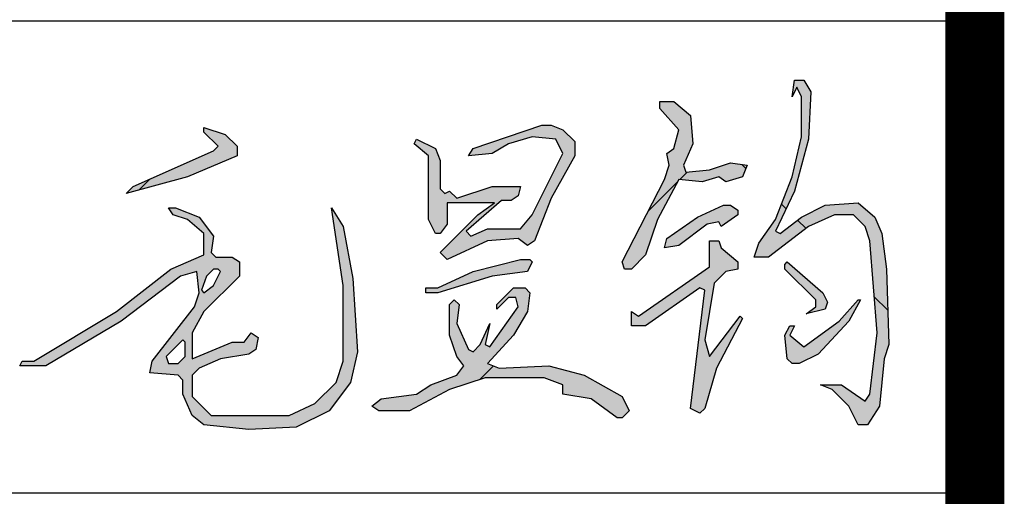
# Model space of a CAD drawing. Extents: x 687841 to 771941, y 252015 to 732780.
# Tile 83 of 98: x 769323 to 770991, y 654059 to 654867. Entities that reach past the tile are written whole.
import ezdxf

# ---------------------------------------------------------------- set-up
doc = ezdxf.new("R2010")
doc.units = 0
doc.header["$LTSCALE"] = 1000
doc.header["$MEASUREMENT"] = 0
doc.layers.get('0').update_dxf_attribs({"linetype": 'CONTINUOUS'})
doc.layers.add('PUB_TITLE', color=4, linetype='CONTINUOUS')

# ---------------------------------------------------------------- blocks, each defined once
blk = doc.blocks.new('毛昱钧')
at = {"linetype": 'Continuous'}
h = blk.add_hatch(dxfattribs=at)
h.set_pattern_fill('ANSI38', color=256, scale=100)
h.set_pattern_definition([(45, (0, 0), (-112.2532015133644, 112.2532015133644), []), (135, (0, 0), (-336.7596045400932, 112.2532015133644), [396.875, -238.125])])
h.paths.add_polyline_path([(86.00000000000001, 53), (94.99999999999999, 57), (107, 58.99999999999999), (110, 61.00000000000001), (111, 65.99999999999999), (108, 68), (105, 64), (100, 64), (83, 57), (83, 68), (88, 77), (103, 92), (103, 98), (100, 100), (93, 100), (91, 102), (92, 109), (86, 117), (76, 121), (73, 121), (75, 118), (81, 116), (88, 110), (88, 101), (74, 95), (51, 77), (16, 56), (11, 56), (10, 54), (21, 54), (53, 73), (78, 92), (85, 94), (86, 85), (84, 79), (66, 56), (65, 51), (77, 50), (79, 48), (79, 42), (83, 33), (88, 29), (107, 27), (127, 28), (141, 35), (150, 47), (153, 60), (151, 91), (147, 113), (142, 121), (147, 88), (147, 56), (144, 47), (135, 38), (124, 33), (91, 33), (83, 41), (83, 50)])
h.paths.add_polyline_path([(77, 55), (73, 55), (72, 58), (79, 65), (80, 64), (80, 58)], flags=16)
h.paths.add_polyline_path([(87.99999999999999, 85), (86.99999999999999, 86.00000000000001), (89.00000000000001, 92), (92, 95), (94, 95), (95, 94), (92, 88)], flags=16)
h.paths.add_polyline_path([(102, 143), (102, 147), (97, 152), (88, 155), (88, 153), (94, 147), (92, 145), (58, 130), (55, 127), (81, 134)])
h.paths.add_polyline_path([(222, 112), (208, 112), (201, 109), (199, 111), (214, 124), (218, 124), (221, 126), (222, 130), (210, 130), (195, 125), (192, 128), (190, 127), (188, 129), (188, 141), (186, 146), (178, 150), (177, 148), (183, 143), (183, 116), (186, 110), (188, 110), (191, 114), (191, 123), (211, 123), (204, 118), (188, 102), (191, 99), (208, 107), (221, 108), (225, 105), (228, 107), (235, 125), (245, 143), (245, 149), (240, 154), (235, 156), (231, 156), (202, 146), (200, 143), (210, 144), (217, 148), (227, 151), (237, 150), (240, 144), (227, 118)])
h.paths.add_polyline_path([(225, 94.00000000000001), (227, 98), (226, 99), (222, 99), (202, 94), (187, 87), (182, 87), (182, 85), (187, 85), (210, 92)])
h.paths.add_polyline_path([(221, 79.00000000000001), (209, 62), (207, 63), (209, 72), (205, 63), (202, 60), (200, 61), (195, 72), (196, 80), (194, 82), (192, 80), (192, 67), (195, 58), (198, 54), (195, 50), (184, 46), (178, 42), (163, 40), (159, 37), (162, 35), (175, 35), (192, 44), (207, 49), (232, 49), (240, 46), (240, 42), (252, 40), (263, 32), (265, 32), (268, 35), (265, 41), (249, 50), (234, 54), (213, 53), (208, 55), (219, 67), (225, 77), (226, 85), (224, 87), (219, 87), (212, 80), (212, 78), (217, 83), (220, 83)])
h.paths.add_polyline_path([(280, 116), (289, 133), (299, 132), (306, 134), (309, 132), (316, 134), (318, 139), (311, 140), (302, 137), (292, 136), (291, 139), (295, 148), (294, 160), (287, 166), (283, 166), (281, 166), (281, 163), (289, 154), (287, 146), (284, 144), (285, 139), (283, 133), (265, 98), (266, 95), (269, 95), (275, 101)])
h.paths.add_polyline_path([(284, 108), (283, 104), (289, 105), (301, 114), (306, 115), (307, 113), (314, 118), (314, 120), (311, 122), (308, 122), (297, 117)], flags=17)
h.paths.add_polyline_path([(298, 87), (300, 86), (294, 36), (298, 34), (300, 36), (305, 53), (316, 74), (315, 75), (302, 58), (300, 65), (304, 89), (309, 94), (314, 95), (314, 98), (307, 104), (306, 107), (302, 107), (302, 96), (272, 75), (269, 77), (269, 71), (275, 71)])
h.paths.add_polyline_path([(332, 110), (330, 111), (338, 128), (344, 150), (345, 170), (342, 175), (338, 175), (337, 168), (339, 172), (341, 168), (341, 151), (337, 134), (330, 116), (323, 106), (321, 100), (327, 100), (344, 113), (355, 118), (363, 118), (368, 113), (370, 107), (373, 68), (370, 42), (368, 39), (358, 46), (349, 46), (354, 44), (361, 37), (365, 29), (369, 29), (374, 37), (376, 57), (378, 63), (377, 95), (375, 110), (372, 117), (365, 123), (351, 122), (341, 117)])
h.paths.add_polyline_path([(347, 82.00000000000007), (346.9999999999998, 78.99999999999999), (343.0000000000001, 76.00000000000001), (351, 78), (352, 81), (350, 85), (335, 98), (334, 97), (334, 95)], flags=17)
h.paths.add_polyline_path([(342, 62), (336, 67), (338, 71), (336, 71), (334, 67), (335, 57), (337, 55), (340, 55), (348, 59), (361, 73), (366, 82), (365, 82), (357, 73)], flags=17)
h = blk.add_hatch(color=256, dxfattribs=at)
h.dxf.hatch_style = 1
h.paths.add_polyline_path([(88, 101), (74, 95), (51, 77), (16, 56), (11, 56), (10, 54), (21, 54), (53, 73), (78, 92), (85, 94), (86, 85), (84, 79), (66, 56), (65, 51), (77, 50), (79, 48), (79, 42), (83, 33), (88, 29), (107, 27), (127, 28), (141, 35), (150, 47), (153, 60), (151, 91), (147, 113), (142, 121), (147, 88), (147, 56), (144, 47), (135, 38), (124, 33), (91, 33), (83, 41), (83, 50), (86, 53), (95, 57), (107, 59), (110, 61), (111, 66), (108, 68), (105, 64), (100, 64), (83, 57), (83, 68), (88, 77), (103, 92), (103, 98), (100, 100), (93, 100), (91, 102), (92, 109), (86, 117), (76, 121), (73, 121), (75, 118), (81, 116), (88, 110)])
h.paths.add_polyline_path([(92, 95), (94, 95), (95, 94), (92, 88), (88, 85), (87, 86), (89, 92)], flags=16)
h.paths.add_polyline_path([(79, 65), (80, 64), (80, 58), (77, 55), (73, 55), (72, 58)], flags=16)
h.paths.add_polyline_path([(57.99999999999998, 130), (55, 127), (80.99999999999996, 133.9999999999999), (102, 143), (102, 147), (97, 152), (88, 155), (88, 153), (94, 147), (92, 145)])
h.paths.add_polyline_path([(200, 61), (195, 72), (196, 80), (194, 82), (192, 80), (192, 67), (195, 58), (198, 54), (195, 50), (184, 46), (178, 42), (163, 40), (159, 37), (162, 35), (175, 35), (192, 44), (207, 49), (232, 49), (240, 46), (240, 42), (252, 40), (263, 32), (265, 32), (268, 35), (265, 41), (249, 50), (234, 54), (213, 53), (208, 55), (219, 67), (225, 77), (226, 85), (224, 87), (219, 87), (212, 80), (212, 78), (217, 83), (220, 83), (221, 79), (209, 62), (207, 63), (209, 72), (205, 63), (202, 60)])
h.paths.add_polyline_path([(210, 92), (225, 93.99999999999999), (227, 97.99999999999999), (226, 99), (222, 99), (202, 94), (187, 87), (182, 87), (182, 85), (187, 85)])
h.paths.add_polyline_path([(201, 109), (199, 111), (214, 124), (218, 124), (221, 126), (222, 130), (210, 130), (195, 125), (192, 128), (190, 127), (188, 129), (188, 141), (186, 146), (178, 150), (177, 148), (183, 143), (183, 116), (186, 110), (188, 110), (191, 114), (191, 123), (211, 123), (204, 118), (188, 102), (191, 99), (208, 107), (221, 108), (225, 105), (228, 107), (235, 125), (245, 143), (245, 149), (240, 154), (235, 156), (231, 156), (202, 146), (200, 143), (210, 144), (217, 148), (227, 151), (237, 150), (240, 144), (227, 118), (222, 112), (208, 112)])
h.paths.add_polyline_path([(289, 133), (299, 132), (306, 134), (309, 132), (316, 134), (318, 139), (311, 140), (302, 137), (292, 136), (291, 139), (295, 148), (294, 160), (287, 166), (283, 166), (281, 166), (281, 163), (289, 154), (287, 146), (284, 144), (285, 139), (283, 133), (265, 98), (266, 95), (269, 95), (275, 101), (280, 116)])
h.paths.add_polyline_path([(301, 114), (306, 115), (307, 113), (314, 118), (314, 120), (311, 122), (308, 122), (297, 117), (284, 108), (283, 104), (289, 105)], flags=17)
h.paths.add_polyline_path([(302, 96), (272, 75), (269, 77), (269, 71), (275, 71), (298, 87), (300, 86), (294, 36), (298, 34), (300, 36), (305, 53), (316, 74), (315, 75), (302, 58), (300, 65), (304, 89), (309, 94), (314, 95), (314, 98), (307, 104), (306, 107), (302, 107)])
h.paths.add_polyline_path([(335, 97.99999999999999), (334, 97), (334, 95), (347, 82), (347, 79), (343, 76), (351, 78), (352, 81), (350, 85)], flags=17)
h.paths.add_polyline_path([(361.0000000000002, 73.00000000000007), (366.0000000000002, 82), (365, 82), (357, 73), (342, 62), (336, 67), (338, 71), (336, 71), (334, 67), (335, 57), (337, 55), (340, 55), (348, 59)], flags=17)
h.paths.add_polyline_path([(344, 113), (354.9999999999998, 118), (363.0000000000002, 118), (368, 113), (370, 107.0000000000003), (373, 67.99999999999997), (370, 41.99999999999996), (368, 39.00000000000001), (358, 46), (349, 46), (354, 44), (361, 37), (365, 29), (369, 29), (374, 37), (376, 57), (378, 63), (377, 95), (375, 110), (372, 117), (365, 123), (351, 122), (341, 117), (332, 110), (330, 111), (338, 128), (344, 150), (345, 170), (342, 175), (338, 175), (337, 168), (339, 172), (341, 168), (341, 151), (337, 134), (330, 116), (323, 106), (321, 100), (327, 100)])
for points in [[(338, 175), (342, 175), (345, 170), (344, 150), (338, 128), (330, 111), (332, 110), (341, 117), (351, 122), (365, 123), (372, 117), (375, 110), (377, 95), (378, 63), (376, 57), (374, 37), (369, 29), (365, 29), (361, 37), (354, 44), (349, 46), (358, 46), (368, 39), (370, 42), (373, 68), (370, 107), (368, 113), (363, 118), (355, 118), (344, 113), (327, 100), (321, 100), (323, 106), (330, 116), (337, 134), (341, 151), (341, 168), (339, 172), (337, 168), (338, 175)], [(281, 166), (283, 166), (287, 166), (294, 160), (295, 148), (291, 139), (292, 136), (302, 137), (311, 140), (318, 139), (316, 134), (309, 132), (306, 134), (299, 132), (289, 133), (280, 116), (275, 101), (269, 95), (266, 95), (265, 98), (283, 133), (285, 139), (284, 144), (287, 146), (289, 154), (281, 163), (281, 166)], [(88, 155), (97, 152), (102, 147), (102, 143), (81, 134), (55, 127), (58, 130), (92, 145), (94, 147), (88, 153), (88, 155)], [(231, 156), (235, 156), (240, 154), (245, 149), (245, 143), (235, 125), (228, 107), (225, 105), (221, 108), (208, 107), (191, 99), (188, 102), (204, 118), (211, 123), (191, 123), (191, 114), (188, 110), (186, 110), (183, 116), (183, 143), (177, 148), (178, 150), (186, 146), (188, 141), (188, 129), (190, 127), (192, 128), (195, 125), (210, 130), (222, 130), (221, 126), (218, 124), (214, 124), (199, 111), (201, 109), (208, 112), (222, 112), (227, 118), (240, 144), (237, 150), (227, 151), (217, 148), (210, 144), (200, 143), (202, 146), (231, 156)], [(73, 121), (76, 121), (86, 117), (92, 109), (91, 102), (93, 100), (100, 100), (103, 98), (103, 92), (88, 77), (83, 68), (83, 57), (100, 64), (105, 64), (108, 68), (111, 66), (110, 61), (107, 59), (95, 57), (86, 53), (83, 50), (83, 41), (91, 33), (124, 33), (135, 38), (144, 47), (147, 56), (147, 88), (142, 121), (147, 113), (151, 91), (153, 60), (150, 47), (141, 35), (127, 28), (107, 27), (88, 29), (83, 33), (79, 42), (79, 48), (77, 50), (65, 51), (66, 56), (84, 79), (86, 85), (85, 94), (78, 92), (53, 73), (21, 54), (10, 54), (11, 56), (16, 56), (51, 77), (74, 95), (88, 101), (88, 110), (81, 116), (75, 118), (73, 121)], [(308, 122), (311, 122), (314, 120), (314, 118), (307, 113), (306, 115), (301, 114), (289, 105), (283, 104), (284, 108), (297, 117), (308, 122)], [(302, 107), (306, 107), (307, 104), (314, 98), (314, 95), (309, 94), (304, 89), (300, 65), (302, 58), (315, 75), (316, 74), (305, 53), (300, 36), (298, 34), (294, 36), (300, 86), (298, 87), (275, 71), (269, 71), (269, 77), (272, 75), (302, 96), (302, 107)], [(222, 99), (226, 99), (227, 98), (225, 94), (210, 92), (187, 85), (182, 85), (182, 87), (187, 87), (202, 94), (222, 99)], [(334, 97), (335, 98), (350, 85), (352, 81), (351, 78), (343, 76), (347, 79), (347, 82), (334, 95), (334, 97)], [(95, 94), (94, 95), (92, 95), (89, 92), (87, 86), (88, 85), (92, 88), (95, 94)], [(219, 87), (224, 87), (226, 85), (225, 77), (219, 67), (208, 55), (213, 53), (234, 54), (249, 50), (265, 41), (268, 35), (265, 32), (263, 32), (252, 40), (240, 42), (240, 46), (232, 49), (207, 49), (192, 44), (175, 35), (162, 35), (159, 37), (163, 40), (178, 42), (184, 46), (195, 50), (198, 54), (195, 58), (192, 67), (192, 80), (194, 82), (196, 80), (195, 72), (200, 61), (202, 60), (205, 63), (209, 72), (207, 63), (209, 62), (221, 79), (220, 83), (217, 83), (212, 78), (212, 80), (219, 87)], [(365, 82), (366, 82), (361, 73), (348, 59), (340, 55), (337, 55), (335, 57), (334, 67), (336, 71), (338, 71), (336, 67), (342, 62), (357, 73), (365, 82)], [(80, 64), (79, 65), (72, 58), (73, 55), (77, 55), (80, 58), (80, 64)]]:
    blk.add_lwpolyline(points, dxfattribs=at)
blk = doc.blocks.new('wrtgtg')
at = {"color": 4}
blk.add_line((7804.323675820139, -4841.225563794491), (7804.323675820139, 52558.77443620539), dxfattribs=at)
at = {"layer": 'PUB_TITLE'}
for p, q in [((7804.323675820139, -4841.225563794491), (7804.323675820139, 52558.77443620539)), ((2204.323675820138, 6358.774436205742), (7804.323675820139, 6358.774436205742)), ((2204.323675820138, 5558.774436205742), (7804.323675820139, 5558.774436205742))]:
    blk.add_line(p, q, dxfattribs=at)
at = {"layer": 'PUB_TITLE', "const_width": 100}
blk.add_lwpolyline([(-72795.67632417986, -4841.225563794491), (7804.323675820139, -4841.225563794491), (7804.323675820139, 52558.77443620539), (-72795.67632417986, 52558.77443620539)], close=True, dxfattribs=at)
at = {"linetype": 'Continuous', "xscale": 4, "yscale": 4, "zscale": 4}
blk.add_blockref('毛昱钧', (6146.831495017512, 5558.010461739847), dxfattribs=at)

msp = doc.modelspace()

# ---------------------------------------------------------------- block references
msp.add_blockref('wrtgtg', (763136.5175173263, 648506.3098481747))

doc.saveas('drawing.dxf')
